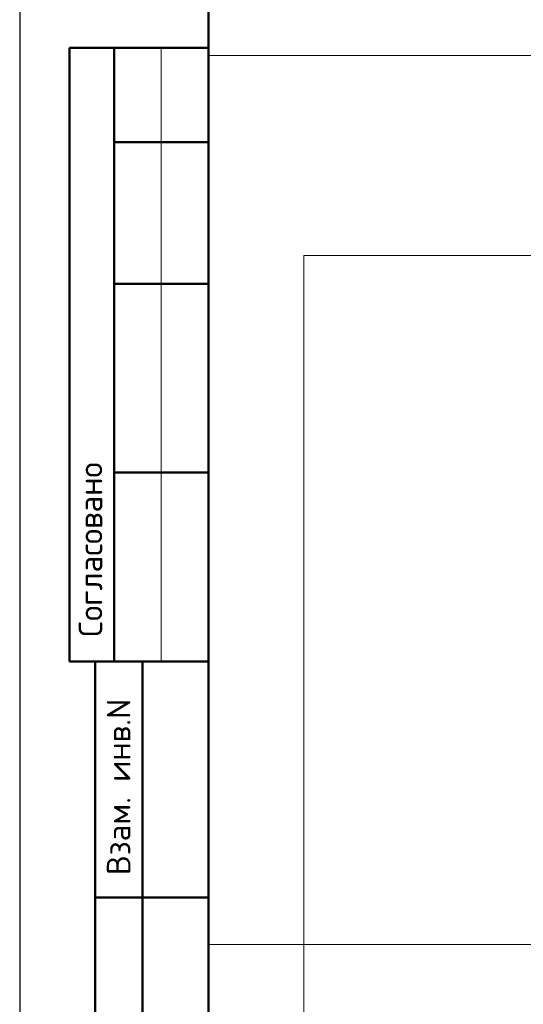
# Model space of a CAD drawing. Header units: millimetres. Extents: x 0 to 42000, y 0 to 29700.
# Tile 2 of 18: x 0 to 5334, y 5368 to 15797. Entities that reach past the tile are written whole.
import ezdxf

# ---------------------------------------------------------------- set-up
doc = ezdxf.new("R2010")
doc.units = ezdxf.units.MM
doc.layers.add('Standard', color=7, linetype='Continuous', lineweight=25)
doc.styles.add('ISOCPEUR', font='txt')

msp = doc.modelspace()

# ---------------------------------------------------------------- linework, layer by layer
at = {"layer": 'Standard', "color": 7, "linetype": 'Continuous', "lineweight": 25, "transparency": 33554687}
msp.add_line((2000, 29200), (2000, 1058), dxfattribs=at)
at = {"layer": 'Standard', "color": 7, "linetype": 'Continuous', "lineweight": 50, "transparency": 33554687}
for p, q in [((6, 15500), (0, 15500)), ((2000, 15500), (527, 15500)), ((527, 15500), (527, 9000)), ((527, 15500), (527, 9000)), ((1000, 15500), (1000, 9000)), ((2000, 14500), (1000, 14500)), ((2000, 13000), (1000, 13000)), ((2000, 11000), (1000, 11000)), ((0, 9000), (6, 9000)), ((527, 9000), (2000, 9000)), ((800, 500), (800, 9000)), ((800, 500), (800, 9000)), ((1300, 500), (1300, 9000)), ((800, 6500), (2000, 6500))]:
    msp.add_line(p, q, dxfattribs=at)
at = {"layer": 'Standard', "color": 7, "linetype": 'Continuous', "lineweight": 13, "transparency": 33554687}
msp.add_line((1500, 15500), (1500, 9000), dxfattribs=at)
at = {"layer": 'Standard', "color": 7, "linetype": 'Continuous', "lineweight": 25, "transparency": 33554687}
msp.add_lwpolyline([(0, 0), (42000, 0), (42000, 29700), (0, 29700), (0, 0)], close=True, dxfattribs=at)
at = {"layer": 'Standard', "color": 7, "linetype": 'Continuous', "lineweight": 50, "transparency": 33554687}
msp.add_lwpolyline([(2000, 29200), (41500, 29200), (41500, 500), (2000, 500), (2000, 29200)], close=True, dxfattribs=at)
at = {"layer": 'Standard', "color": 7, "linetype": 'Continuous', "lineweight": 13, "transparency": 33554687}
for points in [[(28500, 29200), (2000, 29200), (2000, 6000), (28500, 6000), (28500, 29200)], [(2000, 15419), (2000, 500), (21372, 500), (21372, 15419), (2000, 15419)]]:
    msp.add_lwpolyline(points, dxfattribs=at)
at = {"layer": 'Standard', "color": 254, "linetype": 'Continuous', "lineweight": 13, "true_color": 0xc4c4ff, "transparency": 33554687}
msp.add_lwpolyline([(3011, 3105), (12076, 3105), (12076, 13298), (3011, 13298), (3011, 3105)], dxfattribs=at)

# ---------------------------------------------------------------- texts
at = {"layer": 'Standard', "color": 7, "linetype": 'Continuous', "lineweight": 50, "transparency": 33554687, "char_height": 250, "attachment_point": 7, "rotation": 90, "style": 'ISOCPEUR'}
for s, insert, width in [('\\A1;{\\fISOCPEUR|i0|b0;\\H250.000000;\\W1.000000;\\C7;Согласовано}\\P', (875, 9261), 2071.88), ('\\A1;{\\fISOCPEUR|i0|b0;\\H250.000000;\\W1.000000;\\C7;Взам. инв.N}\\P', (1173, 6736), 1909.1)]:
    msp.add_mtext(s, dxfattribs=dict(at, insert=insert, width=width))

doc.saveas('drawing.dxf')
